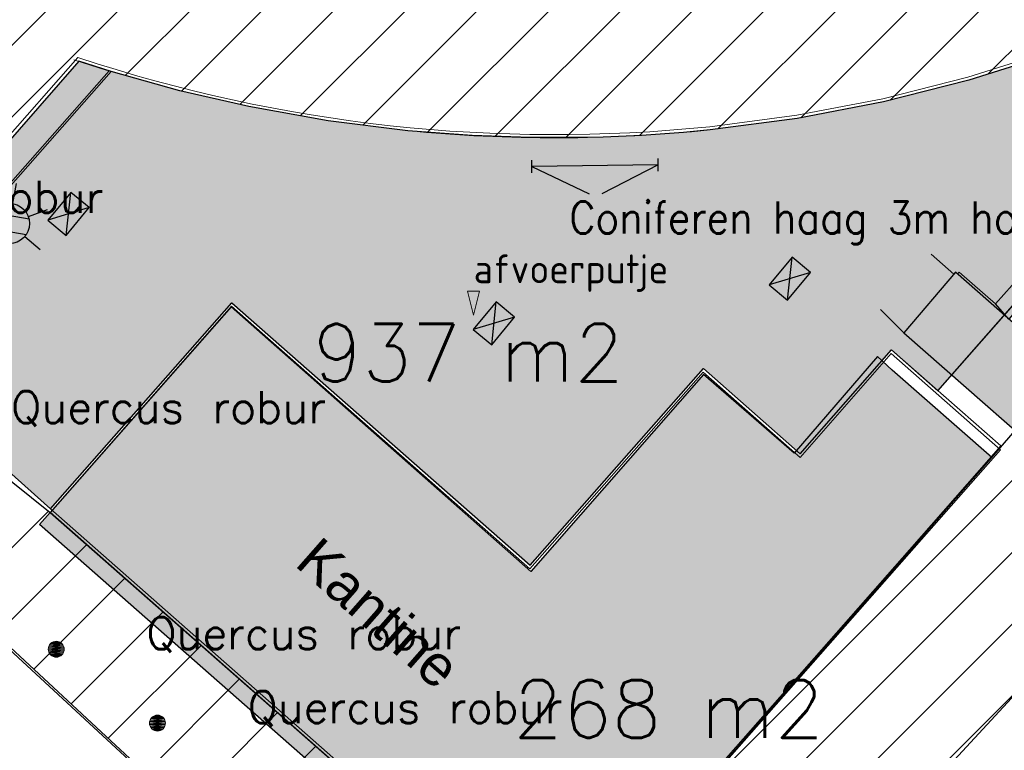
# Model space of a CAD drawing. Header units: metres. Extents: x 102852 to 106916, y 385458 to 392749.
# Tile 16 of 47: x 105032 to 105063, y 388128 to 388151. Entities that reach past the tile are written whole.
import ezdxf
from ezdxf.enums import TextEntityAlignment as Align

# ---------------------------------------------------------------- set-up
doc = ezdxf.new("R2010")
doc.units = ezdxf.units.M
for name, color, linetype, lineweight in [('0-ATLETIEK', 31, 'Continuous', 30), ('0-BEPLANTING', 14, 'Continuous', 30), ('0-HAAG', 82, 'Continuous', 30), ('0-VERHARDING', 9, 'Continuous', 30), ('_alg-maatvoering', 7, 'Continuous', 0), ('al-ondergrond-A', 252, 'Continuous', 15), ('B-WE-GR-GROND-S', 32, 'Continuous', 30), ('B-WE-GR-STRUIK-G', 90, 'Continuous', 13), ('B-WE-IE-OV-LICHTMAST-S', 40, 'Continuous', 30), ('B-WE-RI-HWA_KOLK_STRAATKOLK-S', 150, 'Continuous', 30), ('B-WE-VH-KANTVERHARDING-G', 60, 'Continuous', 13), ('Bomen', 84, 'Continuous', 0), ('Boomsoort', 10, 'Continuous', 0), ('X-XX-AL-TEKENBLAD_HULPLIJN-G', 31, 'Continuous', 25), ('X-XX-AL-TEKST_ALGEMEEN-T', 7, 'Continuous', 13), ('X-XX-AL-VERWIJZING-G', 7, 'Continuous', 13)]:
    doc.layers.add(name, color=color, linetype=linetype, lineweight=lineweight)
for name, color, linetype, lineweight, true_color in [('0-BEBOUWING', 7, 'Continuous', 30, 0x636466), ('B-WE-IE-GEBOUW-G', 7, 'Continuous', 0, 0x636466), ('B-WE-OG-TOPOGRAFIE_BEBOUWING-G', 7, 'Continuous', 13, 0x636466)]:
    doc.layers.add(name, color=color, linetype=linetype, lineweight=lineweight, true_color=true_color)
for name, color, linetype in [('B-10', 60, 'Continuous'), ('B-6', 60, 'Continuous'), ('B10', 60, 'Continuous'), ('bebouwing cantine', 7, 'Continuous'), ('gebouw', 7, 'Continuous')]:
    doc.layers.add(name, color=color, linetype=linetype)
doc.styles.add('NLCS-ISO', font='NLCS-ISO.ttf')
doc.styles.add('NLCS-ISO-M200-T25', font='NLCS-ISO.ttf', dxfattribs={"height": 0.5})
doc.styles.get("Standard").update_dxf_attribs({"font": 'NLCS-ISO.ttf'})
doc.styles.add('Style-simplex', font='simplex.shx')
doc.styles.add('Style-STANDARD', font='STANDARD.shx')
doc.styles.add('Style-txt', font='txt.shx')

# ---------------------------------------------------------------- blocks, each defined once
blk = doc.blocks.new('opmerking')
at = {"layer": 'X-XX-AL-TEKST_ALGEMEEN-T'}
for p, q in [((-0.375, 1.5), (0, 0)), ((0.375, 1.5), (-0.375, 1.5)), ((0.375, 1.5), (0, 0))]:
    blk.add_line(p, q, dxfattribs=at)
blk = doc.blocks.new('opmerkingen_2')
at = {"layer": 'B-WE-GR-GROND-S'}
blk.add_blockref('opmerking', (0, 0), dxfattribs=at)
at = {"layer": 'X-XX-AL-TEKST_ALGEMEEN-T', "color": 7, "style": 'NLCS-ISO-M200-T25'}
blk.add_attdef('OPMERKINGEN', (0, 0), '', height=1.8, dxfattribs=at)
blk = doc.blocks.new('kadata_1')
at = {"layer": 'B-WE-OG-TOPOGRAFIE_BEBOUWING-G', "flags": 128}
for points in [[(105063.072, 388137.792), (105059.659, 388140.796), (105056.804, 388137.552), (105053.776, 388140.217), (105048.358, 388134.061), (105039.024, 388142.277), (105033.349, 388135.83)], [(105049.124, 388121.946), (105060.217, 388134.548), (105063.072, 388137.792)], [(105033.349, 388135.83), (105049.124, 388121.946)]]:
    blk.add_lwpolyline(points, dxfattribs=at)
blk = doc.blocks.new('kadata_2')
at = {"layer": 'B-WE-OG-TOPOGRAFIE_BEBOUWING-G', "flags": 128}
for points in [[(105063.072, 388137.792), (105059.659, 388140.796), (105056.804, 388137.552), (105053.776, 388140.217), (105048.358, 388134.061), (105039.024, 388142.277), (105033.349, 388135.83)], [(105049.124, 388121.946), (105060.217, 388134.548), (105063.072, 388137.792)], [(105033.349, 388135.83), (105049.124, 388121.946)]]:
    blk.add_lwpolyline(points, dxfattribs=at)
blk = doc.blocks.new('B-SIE-WEG_LICHTMAST-SO_4_1')
at = {"ltscale": 0.1}
for p, q in [((0, 1.266), (0, 2.531)), ((-1.096, 0.633), (-2.192, 1.266)), ((1.096, 0.633), (2.192, 1.266)), ((-1.096, -0.633), (-2.192, -1.266)), ((1.096, -0.633), (2.192, -1.266)), ((0, -1.266), (0, -2.531))]:
    blk.add_line(p, q, dxfattribs=at)
at = {"flags": 128}
for points in [[(-1.163, 0.5), (1.163, 0.5)], [(-1.163, -0.5), (1.163, -0.5)]]:
    blk.add_lwpolyline(points, dxfattribs=at)
at = {"ltscale": 0.1}
blk.add_circle((0, 0), 1.266, dxfattribs=at)
at = {"style": 'NLCS-ISO'}
blk.add_attdef('TYPE', text='', height=1.8, dxfattribs=at).set_placement((0, 2.531), align=Align.BOTTOM_CENTER)
blk = doc.blocks.new('MPOLYGON_261')
at = {"layer": 'Bomen', "flags": 128}
for points in [[(105036.5, 388129.378), (105036.477, 388129.335), (105036.939, 388129.335)], [(105036.531, 388129.416), (105036.5, 388129.378), (105036.916, 388129.378)], [(105036.5, 388129.378), (105036.916, 388129.378), (105036.939, 388129.335)], [(105036.569, 388129.447), (105036.531, 388129.416), (105036.885, 388129.416)], [(105036.531, 388129.416), (105036.885, 388129.416), (105036.916, 388129.378)], [(105036.612, 388129.47), (105036.569, 388129.447), (105036.847, 388129.447)], [(105036.569, 388129.447), (105036.847, 388129.447), (105036.885, 388129.416)], [(105036.659, 388129.485), (105036.612, 388129.47), (105036.804, 388129.47)], [(105036.612, 388129.47), (105036.804, 388129.47), (105036.847, 388129.447)], [(105036.708, 388129.489), (105036.659, 388129.485), (105036.757, 388129.485)], [(105036.659, 388129.485), (105036.757, 388129.485), (105036.804, 388129.47)], [(105036.463, 388129.288), (105036.458, 388129.239), (105036.958, 388129.239)], [(105036.458, 388129.239), (105036.463, 388129.191), (105036.953, 388129.191)], [(105036.458, 388129.239), (105036.958, 388129.239), (105036.953, 388129.191)], [(105036.477, 388129.335), (105036.463, 388129.288), (105036.953, 388129.288)], [(105036.463, 388129.288), (105036.953, 388129.288), (105036.958, 388129.239)], [(105036.463, 388129.191), (105036.477, 388129.144), (105036.939, 388129.144)], [(105036.463, 388129.191), (105036.953, 388129.191), (105036.939, 388129.144)], [(105036.477, 388129.335), (105036.939, 388129.335), (105036.953, 388129.288)], [(105036.477, 388129.144), (105036.5, 388129.1), (105036.916, 388129.1)], [(105036.477, 388129.144), (105036.939, 388129.144), (105036.916, 388129.1)], [(105036.5, 388129.1), (105036.531, 388129.063), (105036.885, 388129.063)], [(105036.5, 388129.1), (105036.916, 388129.1), (105036.885, 388129.063)], [(105036.531, 388129.063), (105036.569, 388129.031), (105036.847, 388129.031)], [(105036.531, 388129.063), (105036.885, 388129.063), (105036.847, 388129.031)], [(105036.569, 388129.031), (105036.612, 388129.008), (105036.804, 388129.008)], [(105036.569, 388129.031), (105036.847, 388129.031), (105036.804, 388129.008)], [(105036.612, 388129.008), (105036.659, 388128.994), (105036.757, 388128.994)], [(105036.612, 388129.008), (105036.804, 388129.008), (105036.757, 388128.994)], [(105036.659, 388128.994), (105036.757, 388128.994), (105036.708, 388128.989)]]:
    blk.add_lwpolyline(points, close=True, dxfattribs=at)
at = {"layer": 'Bomen', "color": 74, "true_color": 0x55aa00, "flags": 128}
for points in [[(105036.477, 388129.335), (105036.5, 388129.378)], [(105036.5, 388129.378), (105036.531, 388129.416)], [(105036.531, 388129.416), (105036.569, 388129.447)], [(105036.569, 388129.447), (105036.612, 388129.47)], [(105036.612, 388129.47), (105036.659, 388129.485)], [(105036.659, 388129.485), (105036.708, 388129.489)], [(105036.708, 388129.489), (105036.757, 388129.485)], [(105036.757, 388129.485), (105036.804, 388129.47)], [(105036.804, 388129.47), (105036.847, 388129.447)], [(105036.847, 388129.447), (105036.885, 388129.416)], [(105036.885, 388129.416), (105036.916, 388129.378)], [(105036.916, 388129.378), (105036.939, 388129.335)], [(105036.458, 388129.239), (105036.463, 388129.288)], [(105036.463, 388129.191), (105036.458, 388129.239)], [(105036.463, 388129.288), (105036.477, 388129.335)], [(105036.477, 388129.144), (105036.463, 388129.191)], [(105036.5, 388129.1), (105036.477, 388129.144)], [(105036.531, 388129.063), (105036.5, 388129.1)], [(105036.569, 388129.031), (105036.531, 388129.063)], [(105036.885, 388129.063), (105036.847, 388129.031)], [(105036.916, 388129.1), (105036.885, 388129.063)], [(105036.939, 388129.144), (105036.916, 388129.1)], [(105036.939, 388129.335), (105036.953, 388129.288)], [(105036.953, 388129.191), (105036.939, 388129.144)], [(105036.953, 388129.288), (105036.958, 388129.239)], [(105036.958, 388129.239), (105036.953, 388129.191)], [(105036.612, 388129.008), (105036.569, 388129.031)], [(105036.659, 388128.994), (105036.612, 388129.008)], [(105036.708, 388128.989), (105036.659, 388128.994)], [(105036.757, 388128.994), (105036.708, 388128.989)], [(105036.804, 388129.008), (105036.757, 388128.994)], [(105036.847, 388129.031), (105036.804, 388129.008)]]:
    blk.add_lwpolyline(points, dxfattribs=at)
at = {"layer": 'Bomen'}
for points in [[(105036.5, 388129.378), (105036.477, 388129.335), (105036.939, 388129.335)], [(105036.531, 388129.416), (105036.5, 388129.378), (105036.916, 388129.378)], [(105036.5, 388129.378), (105036.916, 388129.378), (105036.939, 388129.335)], [(105036.569, 388129.447), (105036.531, 388129.416), (105036.885, 388129.416)], [(105036.531, 388129.416), (105036.885, 388129.416), (105036.916, 388129.378)], [(105036.612, 388129.47), (105036.569, 388129.447), (105036.847, 388129.447)], [(105036.569, 388129.447), (105036.847, 388129.447), (105036.885, 388129.416)], [(105036.659, 388129.485), (105036.612, 388129.47), (105036.804, 388129.47)], [(105036.612, 388129.47), (105036.804, 388129.47), (105036.847, 388129.447)], [(105036.708, 388129.489), (105036.659, 388129.485), (105036.757, 388129.485)], [(105036.659, 388129.485), (105036.757, 388129.485), (105036.804, 388129.47)], [(105036.463, 388129.288), (105036.458, 388129.239), (105036.958, 388129.239)], [(105036.477, 388129.335), (105036.463, 388129.288), (105036.953, 388129.288)], [(105036.463, 388129.288), (105036.953, 388129.288), (105036.958, 388129.239)], [(105036.477, 388129.335), (105036.939, 388129.335), (105036.953, 388129.288)]]:
    blk.add_solid(points, dxfattribs=at)
at = {"layer": 'Bomen', "extrusion": (0, 0, -1)}
for points in [[(-105036.458, 388129.239), (-105036.463, 388129.191), (-105036.953, 388129.191)], [(-105036.458, 388129.239), (-105036.958, 388129.239), (-105036.953, 388129.191)], [(-105036.463, 388129.191), (-105036.477, 388129.144), (-105036.939, 388129.144)], [(-105036.463, 388129.191), (-105036.953, 388129.191), (-105036.939, 388129.144)], [(-105036.477, 388129.144), (-105036.5, 388129.1), (-105036.916, 388129.1)], [(-105036.477, 388129.144), (-105036.939, 388129.144), (-105036.916, 388129.1)], [(-105036.5, 388129.1), (-105036.531, 388129.063), (-105036.885, 388129.063)], [(-105036.5, 388129.1), (-105036.916, 388129.1), (-105036.885, 388129.063)], [(-105036.531, 388129.063), (-105036.569, 388129.031), (-105036.847, 388129.031)], [(-105036.531, 388129.063), (-105036.885, 388129.063), (-105036.847, 388129.031)], [(-105036.569, 388129.031), (-105036.612, 388129.008), (-105036.804, 388129.008)], [(-105036.569, 388129.031), (-105036.847, 388129.031), (-105036.804, 388129.008)], [(-105036.612, 388129.008), (-105036.659, 388128.994), (-105036.757, 388128.994)], [(-105036.612, 388129.008), (-105036.804, 388129.008), (-105036.757, 388128.994)], [(-105036.659, 388128.994), (-105036.757, 388128.994), (-105036.708, 388128.989)]]:
    blk.add_solid(points, dxfattribs=at)
blk = doc.blocks.new('MPOLYGON_410')
at = {"layer": 'Bomen', "flags": 128}
for points in [[(105033.296, 388131.598), (105033.291, 388131.55), (105033.791, 388131.55)], [(105033.291, 388131.55), (105033.296, 388131.501), (105033.786, 388131.501)], [(105033.291, 388131.55), (105033.791, 388131.55), (105033.786, 388131.501)], [(105033.31, 388131.645), (105033.296, 388131.598), (105033.786, 388131.598)], [(105033.296, 388131.598), (105033.786, 388131.598), (105033.791, 388131.55)], [(105033.333, 388131.689), (105033.31, 388131.645), (105033.772, 388131.645)], [(105033.31, 388131.645), (105033.772, 388131.645), (105033.786, 388131.598)], [(105033.364, 388131.726), (105033.333, 388131.689), (105033.749, 388131.689)], [(105033.333, 388131.689), (105033.749, 388131.689), (105033.772, 388131.645)], [(105033.402, 388131.758), (105033.364, 388131.726), (105033.718, 388131.726)], [(105033.364, 388131.726), (105033.718, 388131.726), (105033.749, 388131.689)], [(105033.445, 388131.781), (105033.402, 388131.758), (105033.68, 388131.758)], [(105033.402, 388131.758), (105033.68, 388131.758), (105033.718, 388131.726)], [(105033.492, 388131.795), (105033.445, 388131.781), (105033.636, 388131.781)], [(105033.445, 388131.781), (105033.636, 388131.781), (105033.68, 388131.758)], [(105033.541, 388131.8), (105033.492, 388131.795), (105033.59, 388131.795)], [(105033.492, 388131.795), (105033.59, 388131.795), (105033.636, 388131.781)], [(105033.296, 388131.501), (105033.31, 388131.454), (105033.772, 388131.454)], [(105033.296, 388131.501), (105033.786, 388131.501), (105033.772, 388131.454)], [(105033.31, 388131.454), (105033.333, 388131.411), (105033.749, 388131.411)], [(105033.31, 388131.454), (105033.772, 388131.454), (105033.749, 388131.411)], [(105033.333, 388131.411), (105033.364, 388131.373), (105033.718, 388131.373)], [(105033.333, 388131.411), (105033.749, 388131.411), (105033.718, 388131.373)], [(105033.364, 388131.373), (105033.402, 388131.342), (105033.68, 388131.342)], [(105033.364, 388131.373), (105033.718, 388131.373), (105033.68, 388131.342)], [(105033.402, 388131.342), (105033.445, 388131.319), (105033.636, 388131.319)], [(105033.402, 388131.342), (105033.68, 388131.342), (105033.636, 388131.319)], [(105033.445, 388131.319), (105033.492, 388131.304), (105033.59, 388131.304)], [(105033.445, 388131.319), (105033.636, 388131.319), (105033.59, 388131.304)], [(105033.492, 388131.304), (105033.59, 388131.304), (105033.541, 388131.3)]]:
    blk.add_lwpolyline(points, close=True, dxfattribs=at)
at = {"layer": 'Bomen', "color": 74, "true_color": 0x55aa00, "flags": 128}
for points in [[(105033.291, 388131.55), (105033.296, 388131.598)], [(105033.296, 388131.501), (105033.291, 388131.55)], [(105033.296, 388131.598), (105033.31, 388131.645)], [(105033.31, 388131.645), (105033.333, 388131.689)], [(105033.333, 388131.689), (105033.364, 388131.726)], [(105033.364, 388131.726), (105033.402, 388131.758)], [(105033.402, 388131.758), (105033.445, 388131.781)], [(105033.445, 388131.781), (105033.492, 388131.795)], [(105033.492, 388131.795), (105033.541, 388131.8)], [(105033.541, 388131.8), (105033.59, 388131.795)], [(105033.59, 388131.795), (105033.636, 388131.781)], [(105033.636, 388131.781), (105033.68, 388131.758)], [(105033.68, 388131.758), (105033.718, 388131.726)], [(105033.718, 388131.726), (105033.749, 388131.689)], [(105033.749, 388131.689), (105033.772, 388131.645)], [(105033.772, 388131.645), (105033.786, 388131.598)], [(105033.786, 388131.598), (105033.791, 388131.55)], [(105033.791, 388131.55), (105033.786, 388131.501)], [(105033.31, 388131.454), (105033.296, 388131.501)], [(105033.333, 388131.411), (105033.31, 388131.454)], [(105033.364, 388131.373), (105033.333, 388131.411)], [(105033.402, 388131.342), (105033.364, 388131.373)], [(105033.445, 388131.319), (105033.402, 388131.342)], [(105033.492, 388131.304), (105033.445, 388131.319)], [(105033.541, 388131.3), (105033.492, 388131.304)], [(105033.59, 388131.304), (105033.541, 388131.3)], [(105033.636, 388131.319), (105033.59, 388131.304)], [(105033.68, 388131.342), (105033.636, 388131.319)], [(105033.718, 388131.373), (105033.68, 388131.342)], [(105033.749, 388131.411), (105033.718, 388131.373)], [(105033.772, 388131.454), (105033.749, 388131.411)], [(105033.786, 388131.501), (105033.772, 388131.454)]]:
    blk.add_lwpolyline(points, dxfattribs=at)
at = {"layer": 'Bomen'}
for points in [[(105033.296, 388131.598), (105033.291, 388131.55), (105033.791, 388131.55)], [(105033.31, 388131.645), (105033.296, 388131.598), (105033.786, 388131.598)], [(105033.296, 388131.598), (105033.786, 388131.598), (105033.791, 388131.55)], [(105033.333, 388131.689), (105033.31, 388131.645), (105033.772, 388131.645)], [(105033.31, 388131.645), (105033.772, 388131.645), (105033.786, 388131.598)], [(105033.364, 388131.726), (105033.333, 388131.689), (105033.749, 388131.689)], [(105033.333, 388131.689), (105033.749, 388131.689), (105033.772, 388131.645)], [(105033.402, 388131.758), (105033.364, 388131.726), (105033.718, 388131.726)], [(105033.364, 388131.726), (105033.718, 388131.726), (105033.749, 388131.689)], [(105033.445, 388131.781), (105033.402, 388131.758), (105033.68, 388131.758)], [(105033.402, 388131.758), (105033.68, 388131.758), (105033.718, 388131.726)], [(105033.492, 388131.795), (105033.445, 388131.781), (105033.636, 388131.781)], [(105033.445, 388131.781), (105033.636, 388131.781), (105033.68, 388131.758)], [(105033.541, 388131.8), (105033.492, 388131.795), (105033.59, 388131.795)], [(105033.492, 388131.795), (105033.59, 388131.795), (105033.636, 388131.781)]]:
    blk.add_solid(points, dxfattribs=at)
at = {"layer": 'Bomen', "extrusion": (0, 0, -1)}
for points in [[(-105033.291, 388131.55), (-105033.296, 388131.501), (-105033.786, 388131.501)], [(-105033.291, 388131.55), (-105033.791, 388131.55), (-105033.786, 388131.501)], [(-105033.296, 388131.501), (-105033.31, 388131.454), (-105033.772, 388131.454)], [(-105033.296, 388131.501), (-105033.786, 388131.501), (-105033.772, 388131.454)], [(-105033.31, 388131.454), (-105033.333, 388131.411), (-105033.749, 388131.411)], [(-105033.31, 388131.454), (-105033.772, 388131.454), (-105033.749, 388131.411)], [(-105033.333, 388131.411), (-105033.364, 388131.373), (-105033.718, 388131.373)], [(-105033.333, 388131.411), (-105033.749, 388131.411), (-105033.718, 388131.373)], [(-105033.364, 388131.373), (-105033.402, 388131.342), (-105033.68, 388131.342)], [(-105033.364, 388131.373), (-105033.718, 388131.373), (-105033.68, 388131.342)], [(-105033.402, 388131.342), (-105033.445, 388131.319), (-105033.636, 388131.319)], [(-105033.402, 388131.342), (-105033.68, 388131.342), (-105033.636, 388131.319)], [(-105033.445, 388131.319), (-105033.492, 388131.304), (-105033.59, 388131.304)], [(-105033.445, 388131.319), (-105033.636, 388131.319), (-105033.59, 388131.304)], [(-105033.492, 388131.304), (-105033.59, 388131.304), (-105033.541, 388131.3)]]:
    blk.add_solid(points, dxfattribs=at)
blk = doc.blocks.new('Straatkolk 300x450')
at = {"layer": 'B-WE-RI-HWA_KOLK_STRAATKOLK-S'}
for p, q in [((-1.125, -0.75), (1.125, 0.75)), ((1.125, -0.75), (-1.125, 0.75))]:
    blk.add_line(p, q, dxfattribs=at)
blk.add_3dface([(-1.125, -0.75), (1.125, -0.75), (1.125, 0.75), (-1.125, 0.75)], dxfattribs=at)
blk = doc.blocks.new('wp te handhaven')
at = {"color": 251, "lineweight": 30, "true_color": 0x636466}
blk.add_line((0, 0), (-2.961, 0.48), dxfattribs=at)
for points in [[(-2.985, 0.332), (-2.937, 0.629)], [(-2.961, 0.48), (-1.736, -0.395)], [(0, 0), (-1.439, -0.443)], [(-0.024, -0.149), (0.024, 0.149)]]:
    blk.add_lwpolyline(points, dxfattribs=at)

msp = doc.modelspace()

# ---------------------------------------------------------------- hatches: boundary and pattern name
at = {"layer": '0-ATLETIEK'}
h = msp.add_hatch(dxfattribs=at)
h.set_pattern_fill('ANSI31', color=256, scale=0.5)
h.paths.add_polyline_path([(104949.744, 388260.667), (104948.765, 388257.879), (104947.964, 388255.036), (104947.342, 388252.147), (104946.926, 388249.427), (104946.67, 388246.687), (104946.575, 388243.937), (104946.64, 388241.186), (104946.865, 388238.443), (104947.251, 388235.718), (104947.795, 388233.02), (104948.495, 388230.359), (104938.483, 388239.174), (104933.442, 388233.477), (104962.602, 388207.846), (105017.728, 388159.385), (105031.722, 388147.07), (105034.252, 388149.944), (105035.263, 388149.622), (105037.402, 388149.022), (105039.567, 388148.522), (105042.042, 388148.08), (105044.536, 388147.77), (105046.548, 388147.617), (105048.366, 388147.553), (105050.645, 388147.57), (105051.843, 388147.624), (105053.159, 388147.717), (105053.995, 388147.796), (105056.718, 388148.156), (105059.417, 388148.674), (105062.08, 388149.347), (105064.7, 388150.173), (105067.268, 388151.15), (105069.944, 388152.366), (105072.54, 388153.745), (105075.045, 388155.283), (105077.45, 388156.972), (105079.746, 388158.806), (105081.924, 388160.779), (105083.976, 388162.884), (105085.894, 388165.11), (105087.671, 388167.452), (105089.299, 388169.899), (105090.82, 388172.529), (105092.17, 388175.251), (105093.343, 388178.054), (105094.335, 388180.926), (105095.141, 388183.856), (105095.757, 388186.831), (105096.183, 388189.84), (105096.415, 388192.87), (105096.453, 388195.908), (105096.296, 388198.942), (105096, 388201.659), (105095.546, 388204.355), (105094.936, 388207.019), (105094.173, 388209.644), (105093.258, 388212.22), (105092.196, 388214.738), (105090.989, 388217.19), (105089.641, 388219.568), (105088.068, 388221.994), (105086.349, 388224.318), (105084.49, 388226.532), (105082.499, 388228.628), (105080.383, 388230.597), (105025.245, 388279.104), (105023.001, 388280.957), (105020.647, 388282.669), (105018.192, 388284.233), (105015.646, 388285.644), (105013.019, 388286.896), (105010.319, 388287.985), (105007.558, 388288.906), (105004.746, 388289.656), (105001.893, 388290.232), (104999.01, 388290.632), (104996.107, 388290.855), (104993.197, 388290.899), (104990.244, 388290.761), (104987.305, 388290.439), (104984.392, 388289.935), (104981.516, 388289.251), (104978.689, 388288.388), (104975.92, 388287.352), (104973.222, 388286.144), (104970.604, 388284.772), (104968.076, 388283.238), (104965.649, 388281.55), (104963.332, 388279.715), (104961.133, 388277.738), (104959.062, 388275.629), (104957.128, 388273.396), (104955.337, 388271.045), (104953.697, 388268.588), (104952.215, 388266.032), (104950.895, 388263.388)])
h.paths.add_polyline_path([(105017.918, 388274.838), (105018.51, 388274.352), (105010.488, 388265.156), (105019.139, 388257.529), (105020.44, 388258.99), (105062.03, 388222.393), (105060.712, 388220.92), (105069.442, 388213.17), (105077.571, 388222.31, -0.934714), (105024.482, 388164.158), (105029.017, 388169.34), (105025.947, 388172.05), (105021.351, 388166.848), (104967.876, 388213.845, -0.090112), (104959.113, 388224.907), (104961.963, 388228.175), (104997.111, 388197.258), (104995.528, 388195.385), (105003.163, 388188.865), (105007.795, 388194.163), (105000.191, 388200.845), (104998.595, 388198.97), (104966.889, 388226.841), (104985.096, 388247.451), (104985.665, 388246.937), (104989.961, 388251.891), (104988.159, 388253.422), (104987.623, 388252.883), (104966.246, 388271.616), (104968.225, 388273.436), (104970.323, 388275.117), (104972.531, 388276.651), (104974.838, 388278.031), (104977.233, 388279.251), (104979.706, 388280.305), (104982.245, 388281.188), (104984.839, 388281.896), (104987.474, 388282.427), (104990.14, 388282.776), (104992.823, 388282.944), (104995.511, 388282.928), (104998.192, 388282.729), (105000.853, 388282.348), (105003.482, 388281.787), (105006.067, 388281.049), (105008.596, 388280.136), (105011.057, 388279.053), (105013.438, 388277.805), (105015.728, 388276.398)], flags=16)
h.paths.add_polyline_path([(105050.477, 388161.654), (105060.103, 388183.363), (105061.882, 388182.576), (105062.944, 388184.559), (105064.596, 388183.614), (105066.181, 388182.558), (105067.691, 388181.398), (105069.118, 388180.137), (105070.457, 388178.783), (105071.651, 388177.403), (105072.753, 388175.949), (105073.377, 388175.001), (105073.957, 388174.024), (105074.008, 388173.938), (105073.921, 388173.889), (105051.622, 388160.491, -2.223758)], flags=0)
h.paths.add_polyline_path([(105058.156, 388173.048), (105069.256, 388173.048), (105069.256, 388175.748), (105058.156, 388175.748)], flags=8)
h.paths.add_polyline_path([(105064.337, 388193.13), (105069.602, 388202.6), (105082.903, 388195.183), (105077.632, 388185.753)], flags=0)
h.paths.add_polyline_path([(105068.229, 388192.753), (105079.329, 388192.753), (105079.329, 388195.453), (105068.229, 388195.453)], flags=8)
h.paths.add_polyline_path([(105070.339, 388195.56), (105077.839, 388195.56), (105077.839, 388197.36), (105070.339, 388197.36)], flags=8)
h.paths.add_polyline_path([(105013.98, 388218.441), (105027.137, 388218.441), (105027.137, 388221.141), (105013.98, 388221.141)], flags=8)
at = {"layer": '0-BEBOUWING', "ltscale": 0.2}
for points in [[(105061.666, 388143.341), (105060.053, 388141.451), (105065.737, 388136.462), (105067.35, 388138.352)], [(105062.799, 388137.552), (105059.69, 388140.281), (105059.229, 388140.711), (105056.62, 388137.678), (105053.783, 388140.142), (105048.384, 388133.983), (105039.01, 388142.257), (105033.349, 388135.83), (105049.124, 388121.946), (105057.468, 388131.468), (105055.202, 388138.91), (105053.783, 388140.142), (105042.737, 388127.567), (105049.124, 388121.946)], [(105062.799, 388137.552), (105059.69, 388140.281), (105059.229, 388140.711), (105056.62, 388137.678), (105053.783, 388140.142), (105048.384, 388133.983), (105039.01, 388142.257), (105033.349, 388135.83), (105049.124, 388121.946)]]:
    msp.add_hatch(color=256, dxfattribs=at).paths.add_polyline_path(points)
at = {"layer": '0-BEPLANTING', "ltscale": 0.2}
h = msp.add_hatch(dxfattribs=at)
h.set_pattern_fill('ANSI31', color=256, scale=0.1, pattern_type=2)
h.set_pattern_definition([(45, (0, 0), (-1.122532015, 1.122532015), [])])
h.paths.add_polyline_path([(105065.737, 388136.462), (105067.35, 388138.352), (105071.351, 388142.347), (105071.081, 388142.576), (105072.148, 388141.63), (105101.068, 388172.737), (105108.535, 388185.584), (105118.803, 388203.572), (105116.556, 388206.183), (105105.283, 388216.058), (105068.962, 388247.964), (105041.039, 388272.612), (105028.48, 388284.381), (105012.706, 388305.132), (104993.469, 388321.613), (105005.563, 388330.004), (105028.796, 388296.517), (105043.871, 388275.93), (105049.991, 388269.913), (105088.319, 388237.582), (105113.464, 388214.082), (105118.301, 388210.551), (105121.361, 388206.818), (105120.522, 388203.662), (105101.899, 388171.82), (105076.595, 388144.271), (105049.734, 388115.215), (105008.947, 388153.16), (105008.619, 388152.827), (105008.36, 388153.037), (105010.81, 388155.895), (105014.58, 388152.596), (105014.956, 388153.014), (105031.58, 388138.45), (105031.007, 388137.708), (105033.349, 388135.83), (105049.124, 388121.946), (105062.799, 388137.552), (105063.537, 388138.393)])
at = {"layer": '0-VERHARDING', "ltscale": 0.2}
h = msp.add_hatch(color=256, dxfattribs=at)
h.paths.add_polyline_path([(105013.944, 388159.642), (105010.841, 388156.124), (105033.359, 388135.941), (105039.033, 388142.389), (105048.368, 388134.175), (105053.786, 388140.331), (105056.814, 388137.667), (105059.669, 388140.911), (105061.119, 388139.635), (105067.53, 388146.936), (105071.59, 388143.375), (105073.62, 388145.681), (105067.664, 388150.922), (105069.916, 388151.946), (105072.205, 388153.141), (105074.427, 388154.458), (105076.575, 388155.892), (105078.642, 388157.441), (105080.657, 388159.12), (105082.687, 388161.022), (105084.603, 388163.039), (105086.399, 388165.164), (105088.068, 388167.39), (105089.605, 388169.708), (105091.138, 388172.359), (105092.498, 388175.102), (105093.68, 388177.926), (105094.679, 388180.82), (105095.49, 388183.772), (105096.112, 388186.77), (105096.54, 388189.801), (105096.774, 388192.854), (105096.812, 388195.915), (105096.655, 388198.971), (105096.356, 388201.709), (105095.899, 388204.425), (105095.285, 388207.11), (105094.516, 388209.754), (105093.594, 388212.35), (105092.523, 388214.887), (105091.307, 388217.358), (105089.949, 388219.755), (105088.364, 388222.199), (105086.632, 388224.541), (105084.759, 388226.772), (105082.752, 388228.884), (105080.621, 388230.867), (105025.483, 388279.374), (105023.221, 388281.241), (105020.849, 388282.966), (105018.376, 388284.543), (105015.811, 388285.964), (105013.163, 388287.226), (105010.444, 388288.323), (105007.661, 388289.251), (105004.828, 388290.007), (105001.953, 388290.587), (104999.048, 388290.99), (104996.124, 388291.214), (104993.191, 388291.259), (104990.216, 388291.12), (104987.255, 388290.796), (104984.32, 388290.288), (104981.422, 388289.598), (104978.573, 388288.729), (104975.784, 388287.685), (104973.065, 388286.468), (104970.427, 388285.085), (104967.88, 388283.54), (104965.434, 388281.839), (104963.099, 388279.99), (104960.884, 388277.998), (104958.797, 388275.872), (104956.848, 388273.622), (104955.043, 388271.254), (104953.391, 388268.777), (104951.897, 388266.202), (104950.568, 388263.539), (104949.408, 388260.797), (104948.422, 388257.988), (104947.614, 388255.122), (104946.987, 388252.212), (104946.577, 388249.541), (104946.32, 388246.851), (104946.216, 388244.151), (104946.27, 388241.373), (104943.248, 388237.934), (104938.281, 388242.269), (104930.386, 388233.243), (105004.789, 388167.835)])
h.paths.add_polyline_path([(104948.765, 388257.879), (104949.744, 388260.667), (104950.895, 388263.388), (104952.215, 388266.032), (104953.697, 388268.588), (104955.337, 388271.045), (104957.128, 388273.396), (104959.062, 388275.629), (104961.133, 388277.738), (104963.332, 388279.715), (104965.649, 388281.55), (104968.076, 388283.238), (104970.604, 388284.772), (104973.222, 388286.144), (104975.92, 388287.352), (104978.689, 388288.388), (104981.516, 388289.251), (104984.392, 388289.935), (104987.305, 388290.439), (104990.244, 388290.761), (104993.197, 388290.899), (104996.107, 388290.855), (104999.01, 388290.632), (105001.893, 388290.232), (105004.746, 388289.656), (105007.558, 388288.906), (105010.319, 388287.985), (105013.019, 388286.896), (105015.646, 388285.644), (105018.192, 388284.233), (105020.647, 388282.669), (105023.001, 388280.957), (105025.245, 388279.104), (105080.383, 388230.597), (105082.499, 388228.628), (105084.49, 388226.532), (105086.349, 388224.318), (105088.068, 388221.994), (105089.641, 388219.568), (105090.989, 388217.19), (105092.196, 388214.738), (105093.258, 388212.22), (105094.173, 388209.644), (105094.936, 388207.019), (105095.546, 388204.355), (105096, 388201.659), (105096.296, 388198.942), (105096.453, 388195.908), (105096.415, 388192.87), (105096.183, 388189.84), (105095.757, 388186.831), (105095.141, 388183.856), (105094.335, 388180.926), (105093.343, 388178.054), (105092.17, 388175.251), (105090.82, 388172.529), (105089.299, 388169.899), (105087.671, 388167.452), (105085.894, 388165.11), (105083.976, 388162.884), (105081.924, 388160.779), (105079.746, 388158.806), (105077.45, 388156.972), (105075.045, 388155.283), (105072.54, 388153.745), (105069.944, 388152.366), (105067.268, 388151.15), (105064.7, 388150.173), (105062.08, 388149.347), (105059.417, 388148.674), (105056.718, 388148.156), (105053.995, 388147.796), (105053.159, 388147.717), (105051.843, 388147.624), (105050.645, 388147.57), (105048.366, 388147.553), (105046.548, 388147.617), (105044.536, 388147.77), (105042.042, 388148.08), (105039.567, 388148.522), (105037.402, 388149.022), (105035.263, 388149.622), (105034.252, 388149.944), (105031.722, 388147.07), (105017.728, 388159.385), (104962.602, 388207.846), (104933.442, 388233.477), (104938.483, 388239.174), (104948.495, 388230.359), (104947.795, 388233.02), (104947.251, 388235.718), (104946.865, 388238.443), (104946.64, 388241.186), (104946.575, 388243.937), (104946.67, 388246.687), (104946.926, 388249.427), (104947.342, 388252.147), (104947.964, 388255.036)], flags=16)

# ---------------------------------------------------------------- linework, layer by layer
at = {"layer": '0-HAAG', "flags": 128}
msp.add_lwpolyline([(105063.332, 388141.879), (105062.921, 388142.353), (105067.093, 388147.025), (105067.45, 388146.704)], close=True, dxfattribs=at)
at = {"layer": '0-HAAG'}
msp.add_solid([(105063.332, 388141.879), (105062.921, 388142.353), (105067.45, 388146.704), (105067.093, 388147.025)], dxfattribs=at)
at = {"layer": '0-VERHARDING'}
msp.add_line((105049.124, 388121.946), (105033.349, 388135.83), dxfattribs=at)
at = {"layer": '0-VERHARDING', "flags": 128}
msp.add_lwpolyline([(105033.349, 388135.83), (105049.124, 388121.946), (105048.779, 388121.583), (105033.019, 388135.455)], close=True, dxfattribs=at)
at = {"layer": '0-VERHARDING'}
msp.add_solid([(105033.349, 388135.83), (105049.124, 388121.946), (105033.019, 388135.455), (105048.779, 388121.583)], dxfattribs=at)
at = {"layer": 'B-10', "linetype": 'Continuous', "lineweight": 9}
for p, q in [((105034.22, 388150.06), (105031.713, 388147.211)), ((105034.252, 388149.944), (105031.722, 388147.07))]:
    msp.add_line(p, q, dxfattribs=at)
at = {"layer": 'B-10', "linetype": 'Continuous', "lineweight": 9, "extrusion": (-0.303314, -0.952891, 0), "elevation": -401722.811}
msp.add_lwpolyline([(-17645.28, -0.075), (-17644.219, -0.081)], dxfattribs=at)
at = {"layer": 'B-10', "linetype": 'Continuous', "lineweight": 9, "extrusion": (-0.001252, 0.000319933, 0.999999), "elevation": -7.442}
msp.add_lwpolyline([(105035.18, 388149.644), (105037.319, 388149.044), (105039.485, 388148.545)], dxfattribs=at)
msp.add_lwpolyline([(105035.18, 388149.644), (105037.319, 388149.044), (105039.485, 388148.545)], dxfattribs=at)
at = {"layer": 'B-10', "linetype": 'Continuous', "lineweight": 9, "extrusion": (6.05624e-05, -9.16711e-06, 1), "elevation": 2.728}
msp.add_lwpolyline([(105039.567, 388148.522), (105042.041, 388148.081), (105044.536, 388147.77)], dxfattribs=at)
at = {"layer": 'B-10', "linetype": 'Continuous', "lineweight": 9}
msp.add_arc((105049.138, 388194.961), 47.415, 264.4306, 275.8796, dxfattribs=at)
at = {"layer": 'B-6', "linetype": 'Continuous', "lineweight": 9}
for p, q in [((105031.802, 388145.781), (105035.2, 388149.641)), ((105031.807, 388145.697), (105035.263, 388149.622)), ((105063.64, 388142.5), (105061.119, 388139.635))]:
    msp.add_line(p, q, dxfattribs=at)
at = {"layer": 'B-WE-GR-STRUIK-G', "flags": 128}
for points in [[(105005.563, 388330.004), (105028.796, 388296.517), (105043.871, 388275.93), (105049.991, 388269.913), (105088.319, 388237.582), (105113.464, 388214.082), (105118.301, 388210.551), (105121.361, 388206.818), (105120.522, 388203.662), (105101.899, 388171.82), (105096.52, 388166.341), (105076.595, 388144.271), (105049.734, 388115.215)], [(105008.947, 388153.16), (105019.949, 388142.751), (105031.093, 388132.448), (105049.734, 388115.215)]]:
    msp.add_lwpolyline(points, dxfattribs=at)
at = {"layer": 'B-WE-IE-GEBOUW-G', "flags": 128}
msp.add_lwpolyline([(105033.349, 388135.83), (105039.01, 388142.257), (105048.384, 388133.983), (105053.783, 388140.142), (105056.62, 388137.678), (105059.229, 388140.711), (105059.69, 388140.281), (105062.799, 388137.552), (105049.124, 388121.946)], close=True, dxfattribs=at)
at = {"layer": 'B-WE-IE-GEBOUW-G'}
msp.add_3dface([(105061.666, 388143.341), (105060.053, 388141.451), (105065.737, 388136.462), (105067.35, 388138.352)], dxfattribs=at)
at = {"layer": 'B-WE-VH-KANTVERHARDING-G'}
for p, q in [((105060.906, 388143.91), (105061.616, 388143.282)), ((105060.053, 388141.451), (105059.317, 388142.177))]:
    msp.add_line(p, q, dxfattribs=at)
at = {"layer": 'B-WE-VH-KANTVERHARDING-G', "flags": 128}
for points in [[(105061.785, 388143.341), (105062.921, 388142.353), (105067.093, 388147.025)], [(105061.785, 388143.341), (105061.733, 388143.282)]]:
    msp.add_lwpolyline(points, dxfattribs=at)
at = {"layer": 'B10', "linetype": 'Continuous', "lineweight": 9, "extrusion": (-0.000851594, -0.000215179, 1), "elevation": -173.061}
msp.add_lwpolyline([(105053.946, 388147.867), (105056.664, 388148.227), (105059.357, 388148.743), (105062.015, 388149.415), (105064.629, 388150.239), (105067.192, 388151.214)], dxfattribs=at)
at = {"layer": 'B10', "linetype": 'Continuous', "lineweight": 9, "extrusion": (-0.000849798, -0.000214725, 1), "elevation": -172.696}
msp.add_lwpolyline([(105053.957, 388147.768), (105056.68, 388148.128), (105059.379, 388148.646), (105062.042, 388149.319), (105064.662, 388150.145), (105067.23, 388151.122)], dxfattribs=at)
at = {"layer": 'B10', "linetype": 'Continuous', "lineweight": 9}
msp.add_arc((105049.138, 388194.961), 47.315, 251.6221, 275.8796, dxfattribs=at)
at = {"layer": 'bebouwing cantine', "linetype": 'Continuous', "lineweight": 9}
for p, q in [((105039.033, 388142.389), (105033.359, 388135.941)), ((105048.368, 388134.175), (105039.033, 388142.389)), ((105059.669, 388140.911), (105056.814, 388137.667)), ((105063.082, 388137.908), (105059.669, 388140.911)), ((105053.786, 388140.331), (105048.368, 388134.175)), ((105056.814, 388137.667), (105053.786, 388140.331)), ((105060.227, 388134.663), (105063.082, 388137.908)), ((105033.359, 388135.941), (105049.136, 388122.06)), ((105049.136, 388122.06), (105060.227, 388134.663))]:
    msp.add_line(p, q, dxfattribs=at)
at = {"layer": 'Defpoints', "flags": 128}
for points in [[(105118.301, 388210.551), (105121.361, 388206.818), (105120.522, 388203.662), (105101.899, 388171.82), (105076.595, 388144.271), (105049.734, 388115.215), (105008.947, 388153.16), (105008.619, 388152.827), (105008.36, 388153.037), (105010.81, 388155.895), (105014.58, 388152.596), (105014.956, 388153.014), (105031.58, 388138.45), (105031.007, 388137.708), (105033.349, 388135.83), (105049.124, 388121.946), (105062.799, 388137.552), (105063.537, 388138.393), (105065.737, 388136.462)], [(105101.899, 388171.82), (105076.595, 388144.271), (105049.734, 388115.215), (105008.947, 388153.16), (105008.619, 388152.827), (105008.36, 388153.037), (105010.81, 388155.895), (105014.58, 388152.596), (105014.956, 388153.014), (105031.58, 388138.45), (105031.007, 388137.708), (105033.349, 388135.83), (105049.124, 388121.946), (105062.799, 388137.552), (105063.537, 388138.393), (105065.737, 388136.462), (105067.35, 388138.352), (105071.351, 388142.347), (105071.081, 388142.576), (105072.148, 388141.63), (105101.068, 388172.737)]]:
    msp.add_lwpolyline(points, dxfattribs=at)
msp.add_lwpolyline([(105062.799, 388137.552), (105059.69, 388140.281), (105059.229, 388140.711), (105056.62, 388137.678), (105053.783, 388140.142), (105048.384, 388133.983), (105039.01, 388142.257), (105033.349, 388135.83), (105049.124, 388121.946)], close=True, dxfattribs=at)
at = {"layer": 'Defpoints'}
msp.add_3dface([(105061.666, 388143.341), (105060.053, 388141.451), (105065.737, 388136.462), (105067.35, 388138.352)], dxfattribs=at)
at = {"layer": 'X-XX-AL-TEKENBLAD_HULPLIJN-G'}
for points in [[(105069.944, 388152.366), (105067.268, 388151.15), (105064.7, 388150.173), (105062.08, 388149.347), (105059.417, 388148.674), (105056.718, 388148.156), (105053.995, 388147.796), (105053.159, 388147.717), (105051.843, 388147.624), (105050.645, 388147.57), (105048.366, 388147.553), (105046.548, 388147.617), (105044.536, 388147.77), (105042.042, 388148.08), (105039.567, 388148.522), (105037.402, 388149.022), (105035.263, 388149.622), (105034.252, 388149.944), (105031.722, 388147.07), (105017.728, 388159.385)], [(105010.841, 388156.124), (105033.359, 388135.941), (105039.033, 388142.389), (105048.368, 388134.175), (105053.786, 388140.331), (105056.814, 388137.667), (105059.669, 388140.911), (105061.119, 388139.635), (105067.53, 388146.936), (105071.59, 388143.375), (105073.62, 388145.681), (105067.664, 388150.922), (105069.916, 388151.946)]]:
    msp.add_lwpolyline(points, dxfattribs=at)

# ---------------------------------------------------------------- block references
at = {"layer": 'al-ondergrond-A', "xscale": 1.31772156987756, "yscale": 1.31772156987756, "zscale": 1.31772156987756, "rotation": 9.987614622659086}
msp.add_blockref('wp te handhaven', (105052.368, 388146.702), dxfattribs=at)
at = {"layer": 'B-WE-IE-OV-LICHTMAST-S', "xscale": 0.4999999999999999, "yscale": 0.4999999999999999, "zscale": 0.4999999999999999, "rotation": 349.9999999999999}
msp.add_blockref('B-SIE-WEG_LICHTMAST-SO_4_1', (105032.074, 388144.867), dxfattribs=at)
at = {"layer": 'B-WE-RI-HWA_KOLK_STRAATKOLK-S', "xscale": 0.5, "yscale": 0.5, "zscale": 0.5, "rotation": 50.31663854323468}
for p in [(105033.926, 388145.169), (105056.486, 388143.145), (105047.231, 388141.74)]:
    msp.add_blockref('Straatkolk 300x450', p, dxfattribs=at)
at = {"layer": 'Bomen', "rotation": 360}
for name in ['MPOLYGON_410', 'MPOLYGON_261']:
    msp.add_blockref(name, (0, 0, 0.134), dxfattribs=at)
at = {"layer": 'X-XX-AL-TEKST_ALGEMEEN-T'}
ref = msp.add_blockref('opmerkingen_2', (105046.596, 388141.999), dxfattribs=dict(at, xscale=0.5, yscale=0.5, zscale=0.5, rotation=360))
ref.add_attrib('OPMERKINGEN', 'afvoerputje', (105046.596, 388142.999), dxfattribs={"color": 7, "height": 0.9, "style": 'NLCS-ISO-M200-T25'})
at = {"layer": 'X-XX-AL-VERWIJZING-G', "rotation": 360}
for name in ['kadata_1', 'kadata_2']:
    msp.add_blockref(name, (0, 0), dxfattribs=at)

# ---------------------------------------------------------------- texts
at = {"style": 'Style-simplex'}
for s, p in [('937 m2', (105041.571, 388139.925)), ('268 m2', (105047.834, 388128.78))]:
    msp.add_text(s, height=1.8, dxfattribs=at).set_placement(p)
at = {"layer": '_alg-maatvoering', "style": 'Style-STANDARD'}
msp.add_text('Coniferen haag 3m hoog', height=1, dxfattribs=at).set_placement((105049.587, 388145.552), align=Align.TOP_LEFT)
at = {"layer": 'Boomsoort', "style": 'Style-txt'}
for p in [(105035.019, 388145.202, 0.134), (105041.98, 388138.624, 0.134), (105046.207, 388131.55, 0.134), (105049.375, 388129.239, 0.134)]:
    msp.add_text('Quercus robur', height=1, dxfattribs=at).set_placement(p, align=Align.RIGHT)
at = {"layer": 'gebouw', "insert": (105040.949, 388134.172), "char_height": 1.26412, "attachment_point": 7, "rotation": 318.6562}
msp.add_mtext('{\\fArial|b0|i0|c0|p34;Kantine}', dxfattribs=at)

doc.saveas('drawing.dxf')
